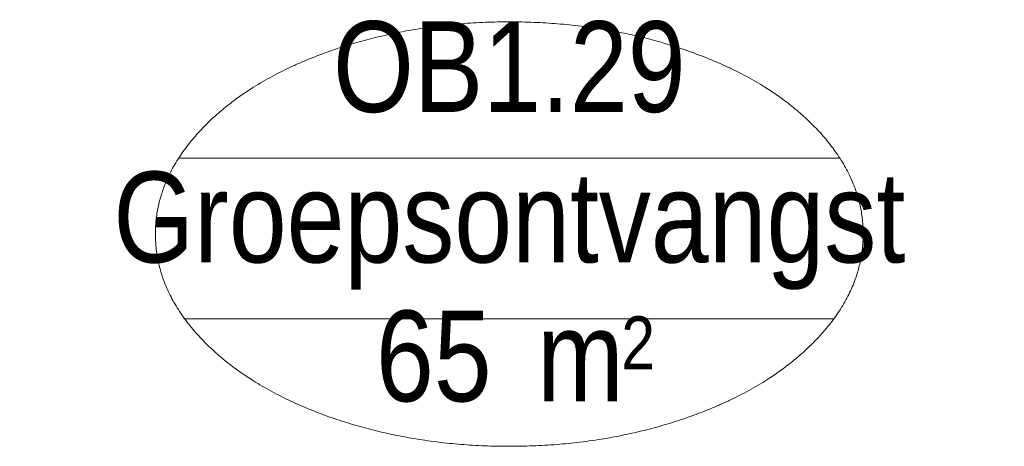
# Model space of a CAD drawing. Header units: millimetres. Extents: x 293454 to 524618, y 211738 to 307297.
# Tile 68 of 152: x 494964 to 496764, y 223253 to 224033. Entities that reach past the tile are written whole.
import ezdxf
from ezdxf.enums import TextEntityAlignment as Align

# ---------------------------------------------------------------- set-up
doc = ezdxf.new("R2010")
doc.units = ezdxf.units.MM
doc.header["$LTSCALE"] = 400
doc.layers.add('Ruimtenummers', color=5, linetype='Continuous', lineweight=25)
doc.styles.add('Arial Narrow', font='ARIALN.TTF', dxfattribs={"height": 222.25})

# ---------------------------------------------------------------- blocks, each defined once
blk = doc.blocks.new('Ruimtenummer UV 50')
at = {"layer": 'Ruimtenummers', "color": 8, "lineweight": 5}
for p, q in [((602.2, 156.5), (-602.3, 156.5)), ((594.7, -137.5), (-594.8, -137.5))]:
    blk.add_line(p, q, dxfattribs=at)
blk.add_open_spline([(-323.4, 353.8), (-173.3, 405.8), (173.3, 405.8), (323.4, 353.8), (473.5, 301.8), (560.1, 211.8), (646.8, 121.7), (646.8, 17.7), (646.8, -86.3), (560.1, -176.3), (473.5, -266.4), (323.4, -318.4), (173.3, -370.4), (-173.3, -370.4), (-323.4, -318.4), (-473.5, -266.4), (-560.2, -176.3), (-646.8, -86.3), (-646.8, 17.7), (-646.8, 121.7), (-560.2, 211.8), (-473.5, 301.8), (-323.4, 353.8)], degree=2, knots=[0, 0, 0, 0.09962, 0.19924, 0.19924, 0.283607, 0.283607, 0.349619, 0.349619, 0.415638, 0.415638, 0.5, 0.5, 0.59962, 0.69924, 0.69924, 0.783607, 0.783607, 0.849619, 0.849619, 0.915638, 0.915638, 1, 1, 1], dxfattribs=at)
at = {"layer": 'Ruimtenummers', "attachment_point": 2, "style": 'Arial Narrow'}
for s, insert, char_height in [(' 2', (220.1, -132.8), 96.8), (' m', (103.6, -122.2), 165.95)]:
    blk.add_mtext(s, dxfattribs=dict(at, insert=insert, char_height=char_height))
at = {"layer": 'Ruimtenummers', "style": 'Arial Narrow'}
for tag, p in [('Nummer', (0, 406.9)), ('Naam', (0, 131.7)), ('Oppervlak', (-137.9, -122.2))]:
    blk.add_attdef(tag, text='', height=165.9, dxfattribs=at).set_placement(p, align=Align.TOP_CENTER)

msp = doc.modelspace()

# ---------------------------------------------------------------- block references
at = {"layer": 'Ruimtenummers'}
msp.add_blockref('Ruimtenummer UV 50', (495859.06366, 223623.5115), dxfattribs=at).add_auto_attribs({'Nummer': 'OB1.29', 'Naam': 'Groepsontvangst', 'Oppervlak': '65'})

doc.saveas('drawing.dxf')
